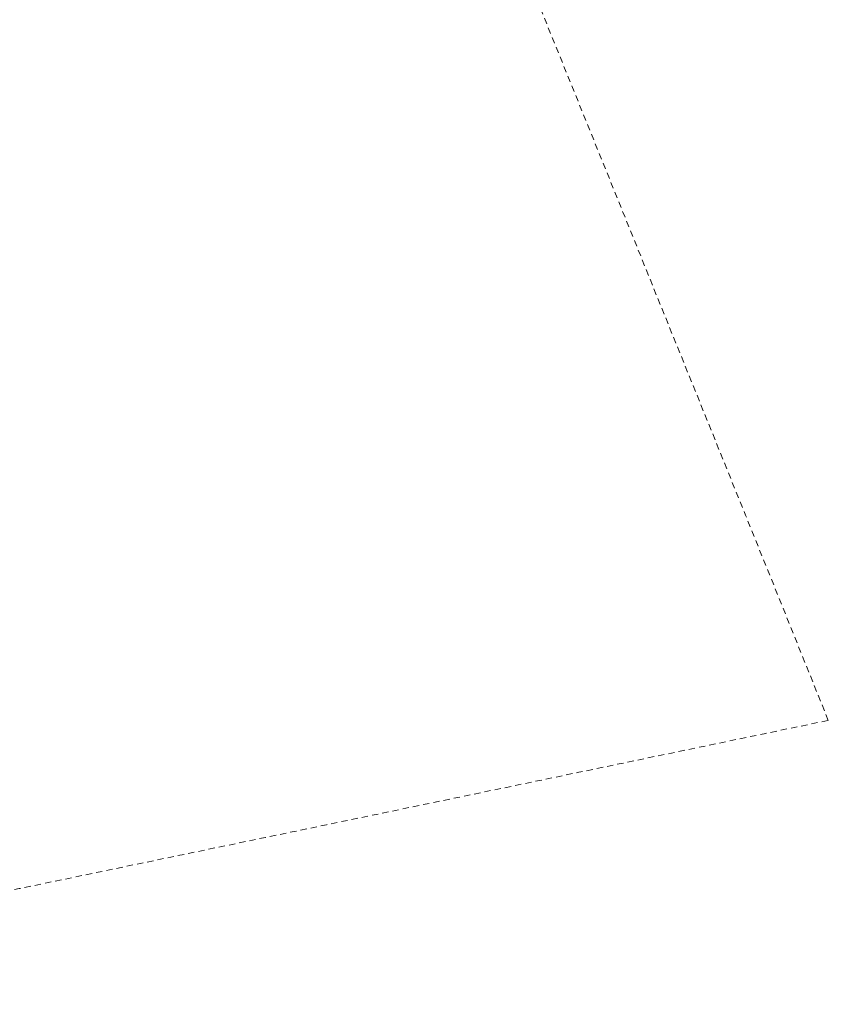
# Model space of a CAD drawing. Header units: millimetres. Extents: x -165388 to 921073, y -295343 to 494042.
# Tile 115 of 117: x 456130 to 649813, y -12444 to 223454. Entities that reach past the tile are written whole.
import ezdxf
from ezdxf.xclip import XClip

# ---------------------------------------------------------------- set-up
doc = ezdxf.new("R2010")
doc.units = ezdxf.units.MM
doc.header["$MEASUREMENT"] = 0
doc.header["$XCLIPFRAME"] = 0
doc.linetypes.add('1.5_1.0', pattern=[2500, 1500, -1000])
doc.layers.add('bg-woz-oz.6640.12006.2023.pge-1_rzut_5_216-obręb ewidencyjny_Nr_pióra__7', color=7, linetype='Continuous', lineweight=18)
doc.layers.add('INW_GEO', color=7, linetype='Continuous')

# ---------------------------------------------------------------- blocks, each defined once
blk = doc.blocks.new('Rysunek_2_5', base_point=(-8071116842, -4961354755))
at = {"layer": 'bg-woz-oz.6640.12006.2023.pge-1_rzut_5_216-obręb ewidencyjny_Nr_pióra__7', "linetype": '1.5_1.0', "flags": 128}
for points in [[(478132, 494042), (468408, 491320), (463558, 489324), (455785, 486131), (448273, 477289), (430306, 456149), (428510, 454027), (420737, 440577), (419834, 438431), (417784, 433551), (396982, 384091), (377757, 338375), (379393, 333453), (315776, 182205), (314924, 180164), (312041, 173322), (261484, 53112), (241424, 5414), (247901, 2690), (262338, -3378), (273786, -7306), (277549, -8604), (297279, -12200), (317356, -12444), (333270, -10242), (376016, -1353), (389727, 1497), (438417, 11611), (456015, 15272), (480464, 20354), (497620, 23922), (514971, 27529), (529607, 30571), (556370, 36140), (576312, 40274), (589684, 43060), (615140, 48355), (616220, 48582), (634889, 52471), (645165, 54611), (649813, 55573)], [(649813, 55573), (630003, 104725), (542963, 319839), (501048, 426516), (482234, 474456), (478132, 494042)]]:
    blk.add_lwpolyline(points, dxfattribs=at)

msp = doc.modelspace()

# ---------------------------------------------------------------- block references
at = {"layer": 'INW_GEO', "color": 151, "linetype": 'Continuous', "lineweight": 13, "true_color": 0x80c2ff}
ref = msp.add_blockref('Rysunek_2_5', (-8071116841.926, -4961354754.727), dxfattribs=at)
XClip(ref).set_block_clipping_path([(-195425.9394250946, -263123.0086484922), (606609.6817159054, -348810.9449165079), (694192.2923495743, 470958.7517303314), (-107843.3287914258, 556646.6879983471)])

doc.saveas('drawing.dxf')
